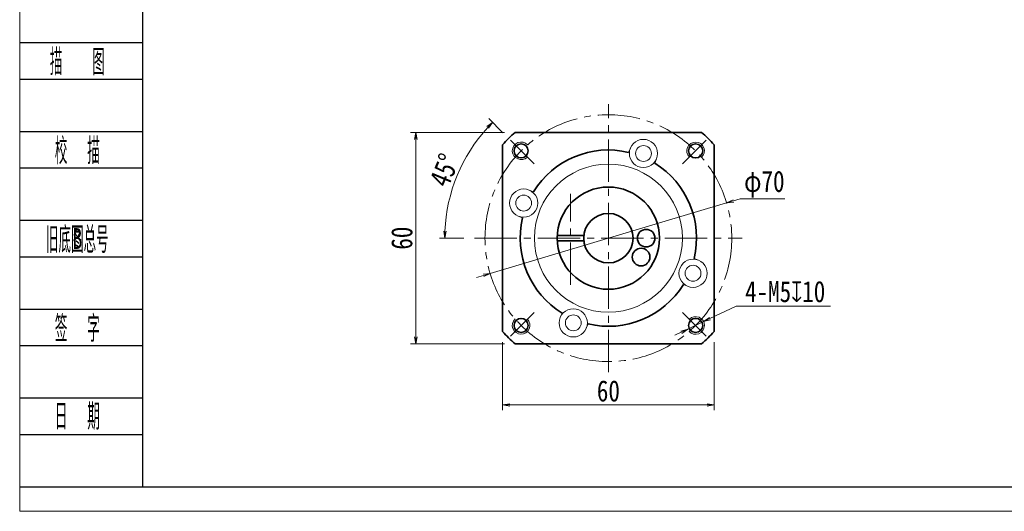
# Model space of a CAD drawing. Header units: millimetres. Extents: x -27 to 572, y -8 to 406.
# Tile 1 of 8: x -24 to 255, y -8 to 131. Entities that reach past the tile are written whole.
import ezdxf
from ezdxf.enums import TextEntityAlignment as Align

# ---------------------------------------------------------------- set-up
doc = ezdxf.new("R2010")
doc.units = ezdxf.units.MM
doc.linetypes.add('点画线', pattern=[18, 12, -2, 2, -2])
doc.layers.add('2细线层', color=4, linetype='Continuous')
doc.layers.add('6文字层', color=3, linetype='Continuous')
for name, color, linetype, lineweight in [('EB0_1', 7, 'Continuous', 35), ('中心线层', 1, '点画线', 18), ('图框_外框线', 7, 'Continuous', 18), ('尺寸线层', 3, 'Continuous', 18), ('粗实线层', 7, 'Continuous', 35), ('细实线层', 7, 'Continuous', 18)]:
    doc.layers.add(name, color=color, linetype=linetype, lineweight=lineweight)
doc.styles.add('PC_TEXTSTYLE', font='ISOCP.SHX', dxfattribs={"width": 0.707, "bigfont": 'GBCBIG.SHX'})
doc.styles.get("Standard").update_dxf_attribs({"font": 'SimSun.ttf'})
doc.styles.add('宋体', font='SimSun.ttf', dxfattribs={"width": 0.8})
doc.dimstyles.new('A水平标注$0', dxfattribs={"dimtxt": 3.5, "dimasz": 2, "dimexe": 1.5, "dimexo": 3, "dimgap": 1.1, "dimtad": 1, "dimtoh": 1, "dimdec": 4, "dimdsep": 46, "dimtxsty": '宋体', "dimblk": 'OPEN', "dimcen": 3, "dimclrd": 3, "dimclre": 3, "dimclrt": 6, "dimadec": 0, "dimazin": 0, "dimtm": 1e-09, "dimtfac": 1, "dimtdec": 4, "dimtix": 1, "dimtmove": 0, "dimatfit": 3, "dimldrblk": 'OPEN', "dimfxl": 0, "dimlwd": 13, "dimlwe": 13, "dimarcsym": 0})
doc.dimstyles.new('D直径标注φ25', dxfattribs={"dimtxt": 3.5, "dimasz": 2, "dimexe": 1, "dimexo": 3, "dimtad": 1, "dimtoh": 1, "dimdec": 1, "dimdsep": 46, "dimtxsty": '宋体', "dimblk": 'OPEN', "dimcen": 3, "dimclrd": 3, "dimclre": 3, "dimclrt": 130, "dimadec": 0, "dimazin": 0, "dimtm": 1e-09, "dimtfac": 1, "dimtdec": 1, "dimtmove": 0, "dimatfit": 0, "dimldrblk": 'OPEN', "dimfxl": 0, "dimlwd": 13, "dimlwe": 13, "dimarcsym": 0})
doc.dimstyles.new('螺孔(M8-7H)', dxfattribs={"dimtxt": 3.5, "dimasz": 2, "dimexe": 1.25, "dimexo": 3, "dimtad": 1, "dimtoh": 1, "dimdec": 4, "dimdsep": 46, "dimtxsty": '宋体', "dimblk": 'OPEN', "dimcen": 3, "dimclrd": 3, "dimclre": 3, "dimclrt": 2, "dimadec": 0, "dimazin": 0, "dimtm": 1e-09, "dimtfac": 1, "dimtdec": 4, "dimtmove": 0, "dimatfit": 3, "dimldrblk": 'OPEN', "dimfxl": 0, "dimlwd": 9, "dimlwe": 9, "dimarcsym": 0})

# ---------------------------------------------------------------- blocks, each defined once
blk = doc.blocks.new('_Open')
at = {"color": 0, "linetype": 'ByBlock', "lineweight": -2}
for p, q in [((-1, 0.17), (0, 0)), ((-1, -0.17), (0, 0)), ((0, 0), (-1, 0))]:
    blk.add_line(p, q, dxfattribs=at)
blk = doc.blocks.new('*D7')
at = {"layer": 'Defpoints', "color": 0, "transparency": 16777216}
for p in [(116.24, 99.44), (88.08, 39.44), (116.24, 39.44)]:
    blk.add_point(p, dxfattribs=at)
at = {"layer": '尺寸线层', "color": 3, "lineweight": 13, "transparency": 16777216}
for p, q in [((113.24, 99.44), (86.58, 99.44)), ((88.08, 97.44), (88.08, 41.44)), ((113.24, 39.44), (86.58, 39.44))]:
    blk.add_line(p, q, dxfattribs=at)
at = {"layer": '尺寸线层', "color": 3, "lineweight": 13, "transparency": 16777216, "xscale": 2, "yscale": 2, "zscale": 2}
for p, rotation in [((88.08, 99.44), 89.99999999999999), ((88.08, 39.44), 270)]:
    blk.add_blockref('_Open', p, dxfattribs=dict(at, rotation=rotation))
at = {"layer": '尺寸线层', "color": 6, "transparency": 16777216, "insert": (84.14, 69.44), "char_height": 6, "attachment_point": 5, "rotation": 90, "style": '宋体', "bg_fill": 3, "box_fill_scale": 1.1, "bg_fill_color": 257, "bg_fill_transparency": 0}
blk.add_mtext('60', dxfattribs=at)
blk = doc.blocks.new('*D8')
at = {"layer": 'Defpoints', "color": 0, "transparency": 16777216}
for p in [(114.92, 97.21), (121.66, 90.48), (104.7, 69.44), (180.7, 69.44)]:
    blk.add_point(p, dxfattribs=at)
at = {"layer": '尺寸线层', "color": 3, "lineweight": 13, "transparency": 16777216}
for p, q in [((112.8, 99.33), (108.81, 103.32)), ((101.7, 69.44), (94.78, 69.44))]:
    blk.add_line(p, q, dxfattribs=at)
blk.add_arc((142.7, 69.44), 46.42, 137.4688, 177.5312, dxfattribs=at)
at = {"layer": '尺寸线层', "color": 3, "lineweight": 13, "transparency": 16777216, "xscale": 2, "yscale": 2, "zscale": 2}
for p, rotation in [((109.87, 102.26), 46.23442076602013), ((96.28, 69.44), 268.765579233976)]:
    blk.add_blockref('_Open', p, dxfattribs=dict(at, rotation=rotation))
at = {"layer": '尺寸线层', "color": 6, "transparency": 16777216, "insert": (96.21, 88.69), "char_height": 6, "attachment_point": 5, "rotation": 67.5, "style": '宋体', "bg_fill": 3, "box_fill_scale": 1.1, "bg_fill_color": 257, "bg_fill_transparency": 0}
blk.add_mtext('45%%d', dxfattribs=at)
at = {"layer": 'Defpoints', "color": 0, "transparency": 16777216}
blk.add_point((99.81, 87.2), dxfattribs=at)
blk = doc.blocks.new('*D9')
at = {"layer": 'Defpoints', "color": 0, "transparency": 16777216}
for p in [(176.23, 79.44), (109.16, 59.43)]:
    blk.add_point(p, dxfattribs=at)
at = {"layer": '尺寸线层', "color": 3, "lineweight": 13, "transparency": 16777216}
for p, q in [((109.16, 59.43), (176.23, 79.44)), ((178.15, 80.01), (180.07, 80.59)), ((180.07, 80.59), (192.79, 80.59)), ((107.24, 58.86), (105.32, 58.28))]:
    blk.add_line(p, q, dxfattribs=at)
at = {"layer": '尺寸线层', "color": 3, "lineweight": 13, "transparency": 16777216, "xscale": 2, "yscale": 2, "zscale": 2}
for p, rotation in [((176.23, 79.44), 196.6144069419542), ((109.16, 59.43), 16.61440694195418)]:
    blk.add_blockref('_Open', p, dxfattribs=dict(at, rotation=rotation))
at = {"layer": '尺寸线层', "color": 130, "transparency": 16777216, "insert": (186.93, 84.72), "char_height": 6, "attachment_point": 5, "style": '宋体'}
blk.add_mtext('φ70', dxfattribs=at)
blk = doc.blocks.new('*D30')
at = {"layer": 'Defpoints', "color": 0, "transparency": 16777216}
for p in [(112.7, 42.98), (172.7, 42.98), (172.7, 22.14)]:
    blk.add_point(p, dxfattribs=at)
at = {"layer": '尺寸线层', "color": 3, "lineweight": 13, "transparency": 16777216}
for p, q in [((112.7, 39.98), (112.7, 20.64)), ((172.7, 39.98), (172.7, 20.64)), ((114.7, 22.14), (170.7, 22.14))]:
    blk.add_line(p, q, dxfattribs=at)
at = {"layer": '尺寸线层', "color": 3, "lineweight": 13, "transparency": 16777216, "xscale": 2, "yscale": 2, "zscale": 2, "rotation": 180}
blk.add_blockref('_Open', (112.7, 22.14), dxfattribs=at)
at = {"layer": '尺寸线层', "color": 3, "lineweight": 13, "transparency": 16777216, "xscale": 2, "yscale": 2, "zscale": 2}
blk.add_blockref('_Open', (172.7, 22.14), dxfattribs=at)
at = {"layer": '尺寸线层', "color": 6, "transparency": 16777216, "insert": (142.7, 26.08), "char_height": 6, "attachment_point": 5, "style": '宋体', "bg_fill": 3, "box_fill_scale": 1.1, "bg_fill_color": 257, "bg_fill_transparency": 0}
blk.add_mtext('60', dxfattribs=at)
blk = doc.blocks.new('*D33')
at = {"color": 3, "lineweight": 9, "transparency": 16777216}
for p, q in [((178.97, 50.19), (171.51, 46.62)), ((205.73, 50.19), (178.97, 50.19)), ((165.19, 43.61), (169.7, 45.76)), ((163.38, 42.75), (161.58, 41.89))]:
    blk.add_line(p, q, dxfattribs=at)
at = {"layer": 'Defpoints', "color": 0, "transparency": 16777216}
for p in [(169.7, 45.76), (165.19, 43.61)]:
    blk.add_point(p, dxfattribs=at)
at = {"color": 3, "lineweight": 9, "transparency": 16777216, "xscale": 2, "yscale": 2, "zscale": 2}
for p, rotation in [((169.7, 45.76), 205.5075017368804), ((165.19, 43.61), 25.5075017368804)]:
    blk.add_blockref('_Open', p, dxfattribs=dict(at, rotation=rotation))
at = {"color": 2, "transparency": 16777216, "insert": (192.85, 54.25), "char_height": 6, "attachment_point": 5, "style": '宋体'}
blk.add_mtext('4-M5{\\famgdt|b0|i0|c0|p0;x}{10}', dxfattribs=at)

msp = doc.modelspace()

# ---------------------------------------------------------------- linework, layer by layer
at = {"layer": '2细线层'}
for p, q in [((-24.11274, 124.88843), (10.57246, 124.88843)), ((-24.11274, 114.51765), (10.57246, 114.51765)), ((-24.11274, 99.70226), (10.57246, 99.70226)), ((-24.11274, 89.33149), (10.57246, 89.33149)), ((-24.11274, 74.5161), (10.57246, 74.5161)), ((-24.11274, 64.14533), (10.57246, 64.14533)), ((-24.11274, 49.32994), (10.57246, 49.32994)), ((-24.11274, 38.95917), (10.57246, 38.95917)), ((-24.11274, 24.14378), (10.57246, 24.14378)), ((-24.11274, 13.773), (10.57246, 13.773)), ((-24.11274, -1.04239), (10.57246, -1.04239))]:
    msp.add_line(p, q, dxfattribs=at)
at = {"layer": 'EB0_1', "linetype": 'Continuous', "lineweight": 35}
for p, q in [((169.15261, 99.43516), (116.23758, 99.43516)), ((112.6951, 95.89267), (112.6951, 42.97764)), ((172.6951, 42.97764), (172.6951, 95.89267)), ((116.23758, 39.43516), (169.15261, 39.43516))]:
    msp.add_line(p, q, dxfattribs=at)
at = {"layer": 'EB0_1'}
for p, q in [((128.2145, 70.18516), (135.73539, 70.18516)), ((128.2145, 68.68516), (135.73539, 68.68516))]:
    msp.add_line(p, q, dxfattribs=at)
for centre, radius in [((142.6951, 69.43516), 14.5), ((142.6951, 69.43516), 7), ((153.41524, 69.43516), 2.5), ((151.97902, 64.07508), 2.5)]:
    msp.add_circle(centre, radius, dxfattribs=at)
for radius, start, end in [(40, 131.4096221, 138.5903779), (40, 41.4096221, 48.5903779), (25, 76.7068962, 148.2931038), (25, 346.7068962, 58.2931038), (25, 166.7068962, 238.2931038), (25, 256.7068962, 328.2931038), (40, 221.4096221, 228.5903779), (40, 311.4096221, 318.5903779)]:
    msp.add_arc((142.6951, 69.43516), radius, start, end, dxfattribs=at)
at = {"layer": '中心线层'}
for p, q in [((142.6951, 31.43516), (142.6951, 107.43516)), ((131.97495, 56.18516), (131.97495, 82.00516)), ((104.6951, 69.43516), (180.6951, 69.43516))]:
    msp.add_line(p, q, dxfattribs=at)
at = {"layer": '中心线层', "linetype": '点画线', "lineweight": 18}
for p, q in [((121.65521, 90.47504), (114.91837, 97.21188)), ((163.73498, 90.47504), (170.47182, 97.21188)), ((121.65521, 48.39527), (114.91837, 41.65843)), ((163.73498, 48.39527), (170.47182, 41.65843))]:
    msp.add_line(p, q, dxfattribs=at)
msp.add_circle((142.6951, 69.43516), 35, dxfattribs=at)
at = {"layer": '图框_外框线', "color": 3}
msp.add_lwpolyline([(-24.29176, -8.01523), (561.42716, -8.01523), (561.42716, 406.17172), (-24.29176, 406.17172)], close=True, dxfattribs=at)
at = {"layer": '图框_外框线', "color": 3, "lineweight": 25}
msp.add_lwpolyline([(10.57246, -1.04239), (554.45431, -1.04239), (554.45431, 399.19887), (10.57246, 399.19887)], close=True, dxfattribs=at)
at = {"layer": '粗实线层'}
for centre in [(117.94636, 94.18389), (167.44383, 94.18389), (117.94636, 44.68642), (167.44383, 44.68642)]:
    msp.add_circle(centre, 2, dxfattribs=at)
at = {"layer": '粗实线层', "lineweight": 18}
for centre, start, end in [((117.94636, 94.18389), 42.9532869, 315), ((167.44383, 94.18389), 312.9532869, 225), ((117.94636, 44.68642), 132.9532869, 45), ((167.44383, 44.68642), 222.9532869, 135)]:
    msp.add_arc(centre, 2.5, start, end, dxfattribs=at)
at = {"layer": '细实线层'}
for p, q in [((148.94935, 94.98676), (148.44341, 93.76532)), ((156.34038, 91.92529), (155.83445, 90.70385)), ((120.20496, 83.08044), (121.4264, 82.57451)), ((117.1435, 75.68941), (118.36493, 75.18347)), ((168.2467, 63.1809), (167.02526, 63.68684)), ((165.18523, 55.78987), (163.96379, 56.2958)), ((129.04981, 46.94502), (129.55574, 48.16646)), ((136.44084, 43.88356), (136.94678, 45.10499))]:
    msp.add_line(p, q, dxfattribs=at)
for centre, radius in [((152.64486, 93.45602), 4), ((152.64486, 93.45602), 2.25), ((142.6951, 69.43516), 21), ((118.67423, 79.38492), 4), ((118.67423, 79.38492), 2.25), ((166.71596, 59.48539), 4), ((166.71596, 59.48539), 2.25), ((132.74533, 45.41429), 4), ((132.74533, 45.41429), 2.25)]:
    msp.add_circle(centre, radius, dxfattribs=at)

# ---------------------------------------------------------------- texts
at = {"layer": '6文字层', "color": 3, "style": 'PC_TEXTSTYLE'}
for s, width, p in [('描   图', 0.6667, (-7.94678, 119.70304)), ('校  描', 0.667, (-7.94678, 94.51688)), ('旧底图总号', 0.667, (-7.94678, 69.33071)), ('签  字', 0.667, (-7.94678, 44.14455)), ('日  期', 0.667, (-7.93754, 19.10626))]:
    msp.add_text(s, height=7.407695, dxfattribs=dict(at, width=width)).set_placement(p, align=Align.MIDDLE)
at = {"layer": '6文字层', "width": 0.707}
msp.add_text('B', height=5.92616, dxfattribs=at).set_placement((-7.94678, 69.33071), align=Align.MIDDLE)

# ---------------------------------------------------------------- next in the draw order: dimensions: what is measured, and where the dimension line sits
at = {"layer": '尺寸线层'}
dim = msp.add_linear_dim(base=(88.07686, 39.43516), p1=(116.23758, 99.43516), p2=(116.23758, 39.43516), angle=270, dimstyle='A水平标注$0', override={"dimtxt": 6, "dimgap": 1, "dimblk": 'Open', "dimtfill": 1, "dimtfillclr": 256}, dxfattribs=at)
dim.commit()
dim.dimension.update_dxf_attribs({"geometry": '*D7', "text_midpoint": (84.1439, 69.43516)})

# ---------------------------------------------------------------- next in the draw order: dimensions: what is measured, and where the dimension line sits
dim = msp.add_angular_dim_2l(base=(99.8098, 87.19882), line1=((121.65521, 90.47504), (114.91837, 97.21188)), line2=((104.6951, 69.43516), (180.6951, 69.43516)), dimstyle='A水平标注$0', override={"dimtxt": 6, "dimgap": 1, "dimblk": 'Open', "dimtfill": 1, "dimtfillclr": 256}, dxfattribs=at)
dim.commit()
dim.dimension.update_dxf_attribs({"geometry": '*D8', "text_midpoint": (96.20719, 88.69108)})
dim = msp.add_linear_dim(base=(172.6951, 22.14325), p1=(112.6951, 42.97764), p2=(172.6951, 42.97764), dimstyle='A水平标注$0', override={"dimtxt": 6, "dimgap": 1, "dimblk": 'Open', "dimtfill": 1, "dimtfillclr": 256}, dxfattribs=at)
dim.commit()
dim.dimension.update_dxf_attribs({"geometry": '*D30', "text_midpoint": (142.6951, 26.07621)})

# ---------------------------------------------------------------- next in the draw order: dimensions: what is measured, and where the dimension line sits
dim = msp.add_diameter_dim_2p(p1=(165.18751, 43.60984), p2=(169.70015, 45.76299), text='4-M<>{\\famgdt|b0|i0|c0|p0;x}{10}', dimstyle='螺孔(M8-7H)', override={"dimtxt": 6, "dimgap": 1, "dimtad": 1, "dimtih": 0, "dimtoh": 1, "dimdec": 4, "dimlfac": 1, "dimpost": '<>', "dimcen": 0, "dimse1": 0, "dimse2": 0, "dimsd1": 0, "dimsd2": 0, "dimtix": 0, "dimtofl": 1, "dimatfit": 3, "dimtvp": 0.1, "dimtfill": 0})
dim.commit()
dim.dimension.update_dxf_attribs({"geometry": '*D33', "text_midpoint": (192.85329, 50.18752), "dimtype": 163})
dim = msp.add_diameter_dim_2p(p1=(109.15632, 59.42763), p2=(176.23387, 79.44268), dimstyle='D直径标注φ25', override={"dimtxt": 6, "dimgap": 1, "dimpost": 'φ<>', "dimtfill": 0}, dxfattribs=at)
dim.commit()
dim.dimension.update_dxf_attribs({"geometry": '*D9', "text_midpoint": (186.92609, 80.5864), "dimtype": 163})

doc.saveas('drawing.dxf')
